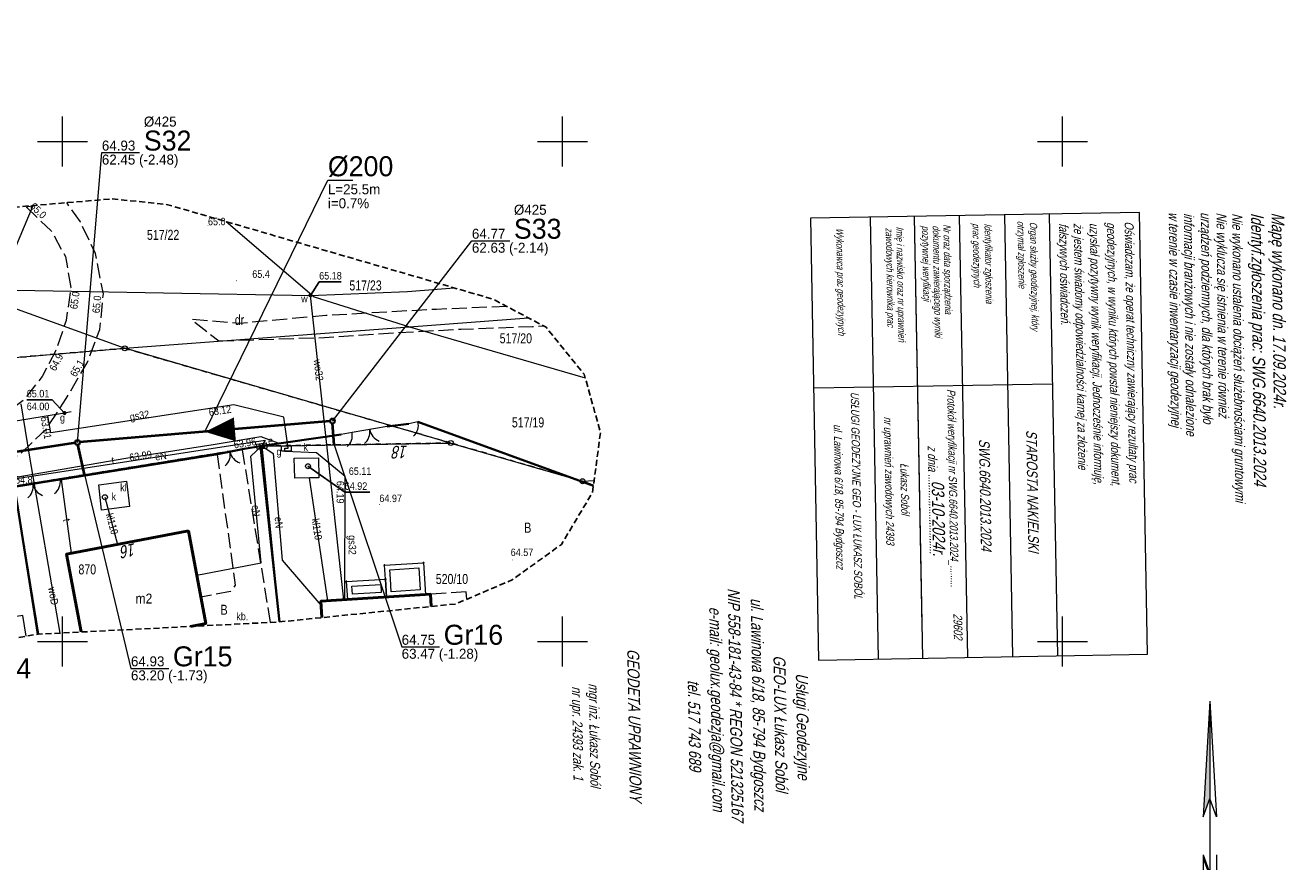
# Model space of a CAD drawing. Header units: metres. Extents: x 6473628 to 6474152, y 5887128 to 5887462.
# Tile 37 of 38: x 6473946 to 6474073, y 5887378 to 5887462. Entities that reach past the tile are written whole.
import ezdxf
from ezdxf.enums import TextEntityAlignment as Align

# ---------------------------------------------------------------- set-up
doc = ezdxf.new("R2010")
doc.units = ezdxf.units.M
doc.header["$MEASUREMENT"] = 0
for name, pattern in [('0.5_0.5', [1, 0.5, -0.5]), ('1.5_0.5', [2, 1.5, -0.5]), ('2', [0.9, 0.6, -0.3]), ('219-500', [0]), ('otob_500', [0]), ('otof_500', [0])]:
    doc.linetypes.add(name, pattern=pattern)
doc.layers.get('0').update_dxf_attribs({"color": 2, "linetype": 'CONTINUOUS', "lineweight": 5})
for name, color, linetype in [('202-punkt graniczny', 7, 'CONTINUOUS'), ('203-punkt graniczny', 7, 'CONTINUOUS'), ('210-oznaczenie konturu użytku gruntowego', 7, 'CONTINUOUS'), ('211-numer działki ewidencyjnej', 7, 'CONTINUOUS'), ('218-kontur użytku gruntowego', 7, 'CONTINUOUS'), ('219-działka ewidencyjna', 7, 'CONTINUOUS'), ('238-Punkt adresowy', 7, 'CONTINUOUS'), ('238-Punkt adresowy budynku', 7, 'CONTINUOUS'), ('312-budynek ewidencyjny', 7, 'CONTINUOUS'), ('312-oznaczenie budynku ewidencyjnego', 7, 'CONTINUOUS'), ('312-oznaczenie budynku ewidencyjnego-Atr117', 7, 'CONTINUOUS'), ('994-Nazwa ulicy', 7, 'CONTINUOUS'), ('996-Tekst dodatkowy mały', 7, 'CONTINUOUS'), ('brama', 7, 'CONTINUOUS'), ('furtka', 7, 'CONTINUOUS'), ('inna budowla', 7, 'CONTINUOUS'), ('jezdnia', 7, 'CONTINUOUS'), ('komora podziemna', 7, 'CONTINUOUS'), ('obszar utwardzony', 7, 'CONTINUOUS'), ('obszar utwardzony-Atr17', 7, 'CONTINUOUS'), ('ogrodzenie trwałe', 7, 'CONTINUOUS'), ('osadnik  szambo', 7, 'CONTINUOUS'), ('osadnik  szambo-Atr17', 7, 'CONTINUOUS'), ('Pieczątka na wyrysie', 7, 'CONTINUOUS'), ('pikieta naturalna', 7, 'CONTINUOUS'), ('pikieta naturalna-Atr2', 7, 'CONTINUOUS'), ('pikieta sztuczna', 7, 'CONTINUOUS'), ('pikieta sztuczna-Atr2', 7, 'CONTINUOUS'), ('przewód elektroenergetyczny podziemny', 7, 'CONTINUOUS'), ('przewód elektroenergetyczny podziemny-Atr1', 7, 'CONTINUOUS'), ('przewód gazowy', 7, 'CONTINUOUS'), ('przewód gazowy-Atr1', 7, 'CONTINUOUS'), ('przewód kanalizacyjny', 7, 'CONTINUOUS'), ('przewód kanalizacyjny-Atr1', 7, 'CONTINUOUS'), ('przewód telekomunikacyjny podziemny', 7, 'CONTINUOUS'), ('przewód telekomunikacyjny podziemny-Atr1', 7, 'CONTINUOUS'), ('przewód wodociągowy', 7, 'CONTINUOUS'), ('przewód wodociągowy-Atr1', 7, 'CONTINUOUS'), ('Punkt budynku', 7, 'CONTINUOUS'), ('rzedna', 7, 'CONTINUOUS'), ('rzedna-Atr2', 7, 'CONTINUOUS'), ('rzedna-Atr3', 7, 'CONTINUOUS'), ('SJ_16_Liczby', 7, 'CONTINUOUS'), ('SJ_27_Wymiary', 7, 'CONTINUOUS'), ('SJ_5_Węzły_1', 7, 'CONTINUOUS'), ('studnia kanalizacyjna', 7, 'CONTINUOUS'), ('studnia kanalizacyjna-Atr17', 7, 'CONTINUOUS'), ('szafa elektroenergetyczna lub kontener', 7, 'CONTINUOUS'), ('szafa elektroenergetyczna lub kontener-Atr17', 7, 'CONTINUOUS'), ('szafa gazowa lub kontener', 7, 'CONTINUOUS'), ('szafa gazowa lub kontener-Atr17', 7, 'CONTINUOUS'), ('taras', 7, 'CONTINUOUS'), ('weranda lub ganek', 7, 'CONTINUOUS'), ('Wstawianie ramki sekcyjnej z opisem', 7, 'CONTINUOUS'), ('właz do komory lub kanału - okrągły', 7, 'CONTINUOUS'), ('właz do komory lub kanału - okrągły-Atr17', 7, 'CONTINUOUS'), ('Zakres', 7, 'CONTINUOUS'), ('zasuwa lub zawór', 7, 'CONTINUOUS'), ('zasuwa lub zawór-Atr17', 7, 'CONTINUOUS'), ('Znak północy', 7, 'CONTINUOUS')]:
    doc.layers.add(name, color=color, linetype=linetype)
for name, color, linetype, lineweight in [('SJ_19_Opis_Pz_1', 7, 'CONTINUOUS', 20), ('SJ_26_Teksty', 7, 'CONTINUOUS', 20), ('SJ_28_Linie_odn', 7, 'CONTINUOUS', 20), ('SJ_8_KS_GRAWITA_1', 34, 'CONTINUOUS', 40), ('SJ_8_KS_PRZYŁĄCZA', 40, 'CONTINUOUS', 40)]:
    doc.layers.add(name, color=color, linetype=linetype, lineweight=lineweight)
doc.styles.add('OPISOWY', font='GOTHIC.TTF')
doc.styles.get("Standard").update_dxf_attribs({"font": 'Working1250', "width": 0.75})
doc.linetypes.add('902-500', pattern='A,3.75,0,[1,ksztalty.shx,S=0.5,R=0,X=0,Y=0],3.75', length=7.5)

# ---------------------------------------------------------------- blocks, each defined once
blk = doc.blocks.new('PUNKTBUD')
at = {"color": 0}
blk.add_circle((0, 0), 0.045, dxfattribs=at)
blk = doc.blocks.new('203')
at = {"linetype": 'Continuous', "lineweight": 0}
h = blk.add_hatch(color=0, dxfattribs=at)
edge = h.paths.add_edge_path()
edge.add_arc((0, 0), 0.045, 0, 360)
blk = doc.blocks.new('202')
at = {"color": 0, "linetype": 'Continuous', "lineweight": 0}
blk.add_circle((0, 0), 0.25, dxfattribs=at)
blk = doc.blocks.new('US25')
at = {"linetype": 'Continuous', "lineweight": 0}
h = blk.add_hatch(color=0, dxfattribs=at)
edge = h.paths.add_edge_path()
edge.add_arc((0, 0), 0.2, 0, 360)
blk = doc.blocks.new('US15')
at = {"color": 0, "linetype": 'Continuous', "lineweight": 13}
blk.add_circle((0, 0), 0.25, dxfattribs=at)
blk = doc.blocks.new('PW01')
at = {"linetype": 'Continuous', "lineweight": 13}
h = blk.add_hatch(color=0, dxfattribs=at)
edge = h.paths.add_edge_path()
edge.add_arc((0, 0), 0.045, 0, 360)
blk = doc.blocks.new('OK02')
at = {"color": 0, "linetype": 'Continuous', "lineweight": 0}
for centre, start, end in [((-1.5, 0), 0, 60), ((1.5, 0), 120, 180)]:
    blk.add_arc(centre, 1.5, start, end, dxfattribs=at)
blk = doc.blocks.new('US18')
at = {"color": 0, "linetype": 'Continuous', "lineweight": 13}
for p, q in [((-0.5, -0.25), (-0.5, 0.25)), ((-0.5, 0.25), (0.5, 0.25)), ((0.5, -0.25), (0.5, 0.25)), ((-0.5, -0.25), (0.5, -0.25))]:
    blk.add_line(p, q, dxfattribs=at)
blk = doc.blocks.new('US20')
at = {"color": 0, "linetype": 'Continuous', "lineweight": 13}
for p, q in [((-0.5, -0.25), (-0.5, 0.25)), ((-0.5, 0.25), (0.5, 0.25)), ((0.5, -0.25), (0.5, 0.25)), ((-0.5, -0.25), (0.5, -0.25))]:
    blk.add_line(p, q, dxfattribs=at)
blk = doc.blocks.new('US22')
at = {"color": 0, "linetype": 'Continuous', "lineweight": 13}
blk.add_circle((0, 0), 0.25, dxfattribs=at)
blk = doc.blocks.new('OK04')
at = {"color": 0, "linetype": 'Continuous', "lineweight": 0}
blk.add_arc((1.5, 0.001), 1.5, 120, 180, dxfattribs=at)
blk = doc.blocks.new('W_POL')
at = {"color": 0, "linetype": 'Continuous', "lineweight": 0}
for p, q in [((0, 13.393), (-0.67, 1.818)), ((0, 13.393), (0, -3.92)), ((0, 13.393), (0.668, 1.818)), ((-0.67, 1.818), (0, 3.636)), ((0.668, 1.818), (0, 3.636)), ((-0.67, -2.007), (-0.67, -5.929)), ((-0.67, -2.007), (0.669, -5.621)), ((-0.67, -2.314), (0.67, -5.929)), ((0.669, -2.007), (0.669, -5.929)), ((0, -3.92), (0, -4.59)), ((0, -4.59), (0, -10.676)), ((-0.755, -6.94), (-0.755, -13.393)), ((0.671, -6.94), (0.671, -13.393))]:
    blk.add_line(p, q, dxfattribs=at)
at = {"color": 0, "linetype": 'Continuous', "lineweight": 0, "extrusion": (0, 0, -1)}
for points in [[(0, 13.393), (0, 3.636), (0.67, 1.818)], [(0, -3.814), (0, -4.122), (0.67, -2.007), (0.67, -2.314)]]:
    blk.add_solid(points, dxfattribs=at)

msp = doc.modelspace()

# ---------------------------------------------------------------- linework, layer by layer
at = {"layer": '218-kontur użytku gruntowego', "color": 3, "linetype": '0.5_0.5', "lineweight": 18, "flags": 128}
for points in [[(6473956.24, 5887429.32), (6473942.88, 5887428.19)], [(6473942.88, 5887428.19), (6473956.24, 5887429.32)], [(6473988.85, 5887419.85), (6473956.24, 5887429.32)], [(6473956.24, 5887429.32), (6473988.85, 5887419.85)], [(6473969.94, 5887419.55), (6473945.21, 5887415.54)], [(6473945.21, 5887415.54), (6473969.94, 5887419.55)], [(6473969.94, 5887419.55), (6473988.85, 5887419.85)], [(6473988.85, 5887419.85), (6473969.94, 5887419.55)], [(6473971.7, 5887401.95), (6473969.94, 5887419.55)], [(6473969.94, 5887419.55), (6473971.7, 5887401.95)], [(6474002.01, 5887416.03), (6473988.85, 5887419.85)], [(6473988.85, 5887419.85), (6474002.01, 5887416.03)], [(6473945.21, 5887415.54), (6473947.61, 5887400.73)], [(6473947.61, 5887400.73), (6473945.21, 5887415.54)], [(6474003.11, 5887415.63), (6474002.01, 5887416.03)], [(6474002.01, 5887416.03), (6474003.11, 5887415.63)]]:
    msp.add_lwpolyline(points, dxfattribs=at)
at = {"layer": '219-działka ewidencyjna', "color": 7, "linetype": '219-500', "lineweight": 18, "flags": 128}
for points in [[(6473966.38, 5887441.99), (6473975.19, 5887434.48)], [(6473941.68, 5887434.6), (6473956.24, 5887429.32)], [(6473975.19, 5887434.48), (6473984.72, 5887431.46)], [(6473956.24, 5887429.32), (6473984.72, 5887431.46)], [(6473984.72, 5887431.46), (6473996.62, 5887432.36)], [(6473984.72, 5887431.46), (6474002.28, 5887426.37)], [(6473942.88, 5887428.19), (6473956.24, 5887429.32)], [(6473988.85, 5887419.85), (6473956.24, 5887429.32)], [(6473969.94, 5887419.55), (6473945.21, 5887415.54)], [(6473969.94, 5887419.55), (6473988.85, 5887419.85)], [(6473969.94, 5887419.55), (6473971.7, 5887401.95)], [(6473988.85, 5887419.85), (6474002.01, 5887416.03)], [(6473945.21, 5887415.54), (6473947.61, 5887400.73)], [(6474002.01, 5887416.03), (6474003.17, 5887416.09)], [(6474003.11, 5887415.63), (6474002.01, 5887416.03)]]:
    msp.add_lwpolyline(points, dxfattribs=at)
at = {"layer": '312-budynek ewidencyjny', "color": 1, "linetype": 'Continuous', "lineweight": 13, "flags": 128}
for points in [[(6474048.68, 5887442.72), (6474049.5, 5887398.55)], [(6474030.78, 5887442.44), (6474031.58, 5887398.23)], [(6474035.18, 5887442.48), (6474036, 5887398.32)], [(6474035.18, 5887442.48), (6474035.94, 5887401.57)], [(6474039.69, 5887442.56), (6474040.5, 5887398.4)], [(6474044.19, 5887442.64), (6474045, 5887398.48)], [(6474048.96, 5887425.72), (6474025.18, 5887425.33)]]:
    msp.add_lwpolyline(points, dxfattribs=at)
at = {"layer": '312-budynek ewidencyjny', "color": 7, "linetype": 'Continuous', "lineweight": 50, "flags": 128}
for points in [[(6473950.41, 5887408.74), (6473962.6, 5887411.05)], [(6473962.6, 5887411.05), (6473964.35, 5887401.79)], [(6473951.88, 5887400.95), (6473950.41, 5887408.74)], [(6473975.83, 5887404.02), (6473986.81, 5887404.72)], [(6473986.81, 5887404.72), (6473986.89, 5887403.5)], [(6473975.95, 5887402.39), (6473975.83, 5887404.02)], [(6473964.35, 5887401.79), (6473962.81, 5887401.5)]]:
    msp.add_lwpolyline(points, dxfattribs=at)
at = {"layer": 'brama', "color": 7, "linetype": 'otob_500', "lineweight": 18, "flags": 128}
for points in [[(6473982.49, 5887421.5), (6473978.97, 5887420.9)], [(6473968.18, 5887419.27), (6473965.35, 5887418.69)], [(6473948.92, 5887416.08), (6473945.2, 5887415.45)]]:
    msp.add_lwpolyline(points, dxfattribs=at)
at = {"layer": 'furtka', "color": 7, "linetype": 'otof_500', "lineweight": 18, "flags": 128}
for points in [[(6473985.56, 5887421.97), (6473984.63, 5887421.76)], [(6473978.97, 5887420.9), (6473977.89, 5887420.7)], [(6473949.8, 5887416.19), (6473948.92, 5887416.08)]]:
    msp.add_lwpolyline(points, dxfattribs=at)
at = {"layer": 'inna budowla', "color": 7, "linetype": 'Continuous', "lineweight": 18, "flags": 128}
msp.add_lwpolyline([(6473946.37, 5887400.53), (6473946.04, 5887402.61), (6473943.08, 5887402.14), (6473943.41, 5887400.05)], dxfattribs=at)
at = {"layer": 'jezdnia', "color": 7, "linetype": '1.5_0.5', "lineweight": 18, "flags": 128}
for points in [[(6473946.41, 5887443.43), (6473948.88, 5887441.07), (6473950.32, 5887438.49), (6473950.84, 5887435.37), (6473950.38, 5887432.11), (6473949.37, 5887429.15), (6473947.98, 5887426.49), (6473946.11, 5887424.13), (6473943.84, 5887422.37), (6473940.76, 5887420.96), (6473916.82, 5887417.41), (6473895.04, 5887414.43), (6473867, 5887409.72), (6473833.05, 5887403.88), (6473805.95, 5887400.1), (6473787.34, 5887397.69), (6473759.2, 5887392.55), (6473739.04, 5887389.64), (6473723, 5887386.38), (6473713.25, 5887385.69), (6473709.65, 5887390.23), (6473706.27, 5887371.52), (6473706.82, 5887372.47), (6473707.25, 5887373.21), (6473707.72, 5887373.93), (6473708.22, 5887374.62), (6473708.75, 5887375.29), (6473709.16, 5887375.76), (6473709.32, 5887375.94), (6473709.92, 5887376.55), (6473710.55, 5887377.14), (6473711.2, 5887377.69), (6473711.88, 5887378.21), (6473712.58, 5887378.7), (6473713.31, 5887379.15), (6473714.06, 5887379.57), (6473724.74, 5887381.88), (6473740.03, 5887385.36), (6473759.56, 5887388.43), (6473787.79, 5887393.03), (6473807.9, 5887395.58), (6473834.09, 5887400.02), (6473867.44, 5887405.76), (6473877.56, 5887406.9), (6473895.49, 5887410.16), (6473917.33, 5887413.45), (6473945.64, 5887418.6), (6473948.37, 5887421.24), (6473950.39, 5887424.29), (6473952.48, 5887427.88), (6473953.76, 5887431.21), (6473954.1, 5887434.77), (6473953.31, 5887438.8), (6473951.8, 5887441.96), (6473950.44, 5887443.89)], [(6473947.47, 5887443.63), (6473946.41, 5887443.43)], [(6473994.44, 5887433.51), (6473987.4, 5887433.22), (6473976.36, 5887432.6), (6473967.73, 5887431.81), (6473962.93, 5887432.2), (6473965.64, 5887430.07)], [(6473965.64, 5887430.07), (6473976.2, 5887430.4), (6473983.12, 5887430.88), (6473989.89, 5887431.24), (6473997.01, 5887431.51), (6473998.1, 5887431.58)]]:
    msp.add_lwpolyline(points, dxfattribs=at)
at = {"layer": 'komora podziemna', "color": 34, "linetype": 'Continuous', "lineweight": 18, "flags": 128}
msp.add_lwpolyline([(6473973.17, 5887418.32), (6473975.62, 5887418.38), (6473975.66, 5887416.37), (6473974.71, 5887416.35), (6473973.26, 5887416.33)], close=True, dxfattribs=at)
at = {"layer": 'obszar utwardzony', "color": 7, "linetype": '1.5_0.5', "lineweight": 18, "flags": 128}
for points in [[(6473970.81, 5887401.91), (6473968.02, 5887419.17), (6473965.48, 5887418.69), (6473967.29, 5887405.62), (6473966.82, 5887404.99), (6473963.85, 5887404.44), (6473964.35, 5887401.79), (6473964.39, 5887401.58)], [(6473990.38, 5887404.96), (6473986.81, 5887404.72), (6473986.89, 5887403.5)], [(6473990.43, 5887404.22), (6473990.38, 5887404.96)]]:
    msp.add_lwpolyline(points, dxfattribs=at)
at = {"layer": 'ogrodzenie trwałe', "color": 7, "linetype": '902-500', "lineweight": 35, "flags": 128}
for points in [[(6473984.63, 5887421.76), (6473982.49, 5887421.5)], [(6474003.1, 5887415.58), (6473985.56, 5887421.97)], [(6473977.89, 5887420.7), (6473969.8, 5887419.52)], [(6473902.85, 5887408.53), (6473912.72, 5887410.11), (6473916.54, 5887410.68), (6473919.07, 5887411.1), (6473927.44, 5887412.57), (6473927.8, 5887412.63), (6473929.07, 5887412.88), (6473929.47, 5887412.89), (6473940.21, 5887414.67), (6473944.14, 5887415.29), (6473945.2, 5887415.45), (6473948.92, 5887416.08), (6473949.8, 5887416.19), (6473965.35, 5887418.69), (6473968.18, 5887419.27), (6473969.8, 5887419.52)], [(6473969.8, 5887419.52), (6473971.72, 5887401.96)], [(6473947.56, 5887400.72), (6473945.2, 5887415.45)]]:
    msp.add_lwpolyline(points, dxfattribs=at)
at = {"layer": 'osadnik  szambo', "color": 34, "linetype": 'Continuous', "lineweight": 18, "flags": 128}
msp.add_lwpolyline([(6473953.64, 5887415.66), (6473956.41, 5887416.02), (6473956.73, 5887413.51), (6473953.92, 5887413.13)], close=True, dxfattribs=at)
at = {"layer": 'Pieczątka na wyrysie', "color": 1, "linetype": 'Continuous', "lineweight": 13, "flags": 128}
msp.add_lwpolyline([(6474057.72, 5887442.92), (6474024.81, 5887442.33), (6474025.61, 5887398.13), (6474058.51, 5887398.72)], close=True, dxfattribs=at)
at = {"layer": 'przewód elektroenergetyczny podziemny', "color": 1, "linetype": 'Continuous', "lineweight": 18, "flags": 128}
for points in [[(6473948.03, 5887416.71), (6473970.27, 5887420.15)], [(6473970.27, 5887420.15), (6473969.94, 5887419.56)], [(6473963.44, 5887406.63), (6473969.89, 5887407.86), (6473968.83, 5887418.54), (6473969.94, 5887419.56)], [(6473969.94, 5887419.56), (6473971.07, 5887418.79), (6473971.97, 5887408.13), (6473975.86, 5887403.62)], [(6473877.04, 5887405.47), (6473918.84, 5887412.25), (6473948.03, 5887416.71)]]:
    msp.add_lwpolyline(points, dxfattribs=at)
at = {"layer": 'przewód gazowy', "color": 40, "linetype": 'Continuous', "lineweight": 18, "flags": 128}
for points in [[(6473950.89, 5887422.97), (6473950.22, 5887422.85), (6473938.97, 5887420.99), (6473930.84, 5887419.66), (6473911.64, 5887416.52), (6473892.43, 5887413.42), (6473873.1, 5887410.23), (6473853.88, 5887407.15), (6473834.61, 5887404.06), (6473815.42, 5887401.1), (6473796.19, 5887398), (6473776.9, 5887394.88), (6473757.78, 5887391.6), (6473738.35, 5887388.34), (6473719.08, 5887385.49), (6473710.46, 5887393.23), (6473705.23, 5887394.35), (6473704.56, 5887394.49)], [(6473972.4, 5887419.32), (6473972.58, 5887419.32), (6473972.14, 5887422.43), (6473967.16, 5887423.67), (6473948.85, 5887420.88), (6473948.56, 5887422.56)], [(6473978.24, 5887404.17), (6473978.29, 5887416.5), (6473975.42, 5887418.87), (6473972.26, 5887419), (6473972.25, 5887419.32), (6473972.4, 5887419.32)]]:
    msp.add_lwpolyline(points, dxfattribs=at)
at = {"layer": 'przewód kanalizacyjny', "color": 34, "linetype": 'Continuous', "lineweight": 18, "flags": 128}
for points in [[(6473976.53, 5887404.06), (6473974.71, 5887416.35)], [(6473954.26, 5887414.43), (6473955.53, 5887409.71)]]:
    msp.add_lwpolyline(points, dxfattribs=at)
at = {"layer": 'przewód telekomunikacyjny podziemny', "color": 30, "linetype": 'Continuous', "lineweight": 18, "flags": 128}
for points in [[(6473941.08, 5887424.78), (6473941.13, 5887425.44), (6473941.76, 5887429.71), (6473942.99, 5887433.91), (6473947.08, 5887443.6)], [(6473945.34, 5887416.44), (6473956.36, 5887418.33), (6473965.09, 5887419.71), (6473969.83, 5887420.51), (6473971.53, 5887419.87)], [(6473950.9, 5887408.83), (6473949.91, 5887416.21)]]:
    msp.add_lwpolyline(points, dxfattribs=at)
at = {"layer": 'przewód wodociągowy', "color": 5, "linetype": 'Continuous', "lineweight": 18, "flags": 128}
for points in [[(6473945.42, 5887435.13), (6473974.8, 5887434.62), (6473984.52, 5887434.99), (6473989.18, 5887435.37)], [(6473978.13, 5887404.17), (6473974.8, 5887434.62)], [(6473945.86, 5887423.76), (6473946.71, 5887418.44), (6473949.74, 5887400.84)]]:
    msp.add_lwpolyline(points, dxfattribs=at)
at = {"layer": 'rzedna-Atr2', "color": 7, "flags": 128}
for points in [[(6473974.8, 5887434.62), (6473975.68, 5887435.97), (6473977.89, 5887435.97)], [(6473950.22, 5887422.85), (6473948.97, 5887424.18), (6473946.44, 5887424.18)], [(6473974.56, 5887417.53), (6473978.23, 5887414.93), (6473980.74, 5887414.93)]]:
    msp.add_lwpolyline(points, dxfattribs=at)
at = {"layer": 'SJ_26_Teksty'}
for p, q in [((6473964.26, 5887420.97), (6473976.55, 5887446.13)), ((6473976.55, 5887446.13), (6473979.05, 5887446.13))]:
    msp.add_line(p, q, dxfattribs=at)
at = {"layer": 'SJ_28_Linie_odn'}
for points in [[(6473951.51, 5887419.9), (6473953.95, 5887448.9), (6473957.73, 5887448.9)], [(6473977.01, 5887422.04), (6473990.95, 5887440.08), (6473994.73, 5887440.08)], [(6473977.18, 5887419.67), (6473983.93, 5887399.47), (6473987.71, 5887399.47)], [(6473952.21, 5887416.71), (6473956.86, 5887397.31), (6473960.64, 5887397.31)]]:
    msp.add_lwpolyline(points, dxfattribs=at)
at = {"layer": 'SJ_5_Węzły_1'}
for centre, radius in [((6473977.01, 5887422.04), 0.266), ((6473977.01, 5887422.04), 0.212), ((6473951.51, 5887419.9), 0.266), ((6473951.51, 5887419.9), 0.212)]:
    msp.add_circle(centre, radius, dxfattribs=at)
at = {"layer": 'SJ_8_KS_GRAWITA_1'}
for p, q in [((6473976.79, 5887422.02), (6473951.72, 5887419.92)), ((6473951.3, 5887419.87), (6473931.02, 5887416.78))]:
    msp.add_line(p, q, dxfattribs=at)
msp.add_lwpolyline([(6473964.26, 5887420.97, 0, 2.4, 0), (6473967.25, 5887421.22, 0, 2.4, 0)], format="xyseb", dxfattribs=at)
at = {"layer": 'SJ_8_KS_PRZYŁĄCZA'}
for p, q in [((6473977.18, 5887419.67), (6473977.02, 5887421.83)), ((6473952.21, 5887416.71), (6473951.56, 5887419.69))]:
    msp.add_line(p, q, dxfattribs=at)
at = {"layer": 'taras', "color": 0, "lineweight": 18}
for p, q in [((6473982.21, 5887407.63), (6473986.11, 5887407.88)), ((6473982.3, 5887406.24), (6473982.21, 5887407.63)), ((6473982.74, 5887407.16), (6473985.64, 5887407.35)), ((6473985.64, 5887407.35), (6473985.78, 5887405.16)), ((6473986.11, 5887407.88), (6473986.31, 5887404.69)), ((6473982.42, 5887404.44), (6473982.3, 5887406.24)), ((6473982.8, 5887406.27), (6473982.74, 5887407.16)), ((6473982.89, 5887404.97), (6473982.8, 5887406.27)), ((6473985.78, 5887405.16), (6473982.89, 5887404.97)), ((6473986.31, 5887404.69), (6473982.42, 5887404.44))]:
    msp.add_line(p, q, dxfattribs=at)
at = {"layer": 'weranda lub ganek', "color": 0, "linetype": 'CONTINUOUS', "lineweight": 18}
for p, q in [((6473978.41, 5887405.99), (6473982.3, 5887406.24)), ((6473978.53, 5887404.19), (6473978.41, 5887405.99)), ((6473982.3, 5887406.24), (6473982.42, 5887404.44)), ((6473978.94, 5887405.52), (6473981.83, 5887405.71)), ((6473979, 5887404.72), (6473978.94, 5887405.52)), ((6473981.89, 5887404.91), (6473979, 5887404.72)), ((6473981.83, 5887405.71), (6473981.89, 5887404.91)), ((6473982.42, 5887404.44), (6473978.53, 5887404.19))]:
    msp.add_line(p, q, dxfattribs=at)
at = {"layer": 'Wstawianie ramki sekcyjnej z opisem', "color": 7, "linetype": 'Continuous', "lineweight": 13, "flags": 128}
for points in [[(6473950, 5887447.5), (6473950, 5887452.5)], [(6474000, 5887447.5), (6474000, 5887452.5)], [(6474050, 5887447.5), (6474050, 5887452.5)], [(6473947.5, 5887450), (6473952.5, 5887450)], [(6473997.5, 5887450), (6474002.5, 5887450)], [(6474047.5, 5887450), (6474052.5, 5887450)], [(6473950, 5887397.5), (6473950, 5887402.5)], [(6474000, 5887397.5), (6474000, 5887402.5)], [(6474050, 5887397.5), (6474050, 5887402.5)], [(6473947.5, 5887400), (6473952.5, 5887400)], [(6473997.5, 5887400), (6474002.5, 5887400)], [(6474047.5, 5887400), (6474052.5, 5887400)]]:
    msp.add_lwpolyline(points, dxfattribs=at)
at = {"layer": 'Zakres', "color": 5, "linetype": '2', "lineweight": 25, "flags": 128}
msp.add_lwpolyline([(6473676.81, 5887213.41), (6473667.74, 5887202.78), (6473659.01, 5887210.45), (6473646.22, 5887197.22), (6473711.04, 5887142.9), (6473724.09, 5887158.77), (6473713.27, 5887167.89), (6473715.19, 5887174.47), (6473715.74, 5887184.78), (6473715.02, 5887190.22), (6473713.69, 5887194.31), (6473713.69, 5887194.33), (6473711.51, 5887200.99), (6473711.05, 5887203.97), (6473710.6, 5887215.32), (6473712.4, 5887257.5), (6473712.5, 5887259.36), (6473715.25, 5887262.64), (6473716.97, 5887268.72), (6473717.54, 5887277.85), (6473718.7, 5887278.96), (6473734.03, 5887282.03), (6473761.49, 5887287.53), (6473786, 5887292.44), (6473816.32, 5887298.52), (6473820.72, 5887299.06), (6473856.75, 5887303.47), (6473865.02, 5887304.48), (6473879.04, 5887305.39), (6473905.86, 5887307.1), (6473929.16, 5887308.6), (6473952.76, 5887310.13), (6474012.11, 5887313.94), (6474012.19, 5887313.95), (6474034, 5887315.47), (6474034.15, 5887315.48), (6474067.2, 5887318.1), (6474070.83, 5887312.27), (6474109.78, 5887315.84), (6474119.74, 5887323.71), (6474125.77, 5887325.76), (6474130.41, 5887330.13), (6474132.82, 5887336.03), (6474132.55, 5887342.4), (6474129.75, 5887353.12), (6474127.58, 5887357.86), (6474123.91, 5887361.57), (6474119.19, 5887363.8), (6474113.99, 5887364.28), (6474112.58, 5887364.16), (6474098.55, 5887363.03), (6474089.61, 5887362.31), (6474048.91, 5887359.22), (6474048.87, 5887359.21), (6474015.96, 5887356.62), (6474003.54, 5887355.64), (6473983.11, 5887354.1), (6473951.21, 5887351.69), (6473913.79, 5887348.86), (6473912.21, 5887362.74), (6473912.21, 5887362.79), (6473909.47, 5887386.25), (6473908.51, 5887394.39), (6473921.49, 5887396.5), (6473947.61, 5887400.73), (6473971.66, 5887401.95), (6473989.34, 5887403.75), (6473994.99, 5887406.17), (6473999.9, 5887409.71), (6474003.01, 5887414.9), (6474003.81, 5887420.89), (6474002.18, 5887426.72), (6473998.38, 5887431.43), (6473993.03, 5887434.25), (6473960.42, 5887443.72), (6473954.98, 5887444.27), (6473941.62, 5887443.14), (6473941.16, 5887443.09), (6473938.74, 5887442.81), (6473932.71, 5887440.75), (6473928.97, 5887437.22), (6473827.76, 5887420.81), (6473827.74, 5887420.8), (6473818.01, 5887419.22), (6473821.59, 5887430.98), (6473827.8, 5887454.06), (6473804.74, 5887461.63), (6473793.55, 5887426.22), (6473796.12, 5887415.68), (6473722.82, 5887403.78), (6473688.63, 5887399.87), (6473687.59, 5887392.13), (6473687.54, 5887391.78), (6473687.03, 5887387.21), (6473674.53, 5887374.58), (6473675.94, 5887343.54), (6473681.38, 5887331.77), (6473680.33, 5887310.02), (6473679.31, 5887290.85), (6473677.82, 5887267.61), (6473677.79, 5887266.94), (6473677.55, 5887254.53), (6473677.46, 5887250.52), (6473677.46, 5887250.48), (6473677.12, 5887232.81), (6473677.12, 5887232.77), (6473676.91, 5887220.36), (6473676.91, 5887220.34), (6473676.81, 5887213.91)], close=True, dxfattribs=at)

# ---------------------------------------------------------------- block references
at = {"layer": '202-punkt graniczny', "color": 7, "linetype": 'Continuous', "lineweight": 18}
for p in [(6473956.24, 5887429.32), (6473988.85, 5887419.85), (6473969.94, 5887419.55), (6474002.01, 5887416.03)]:
    msp.add_blockref('202', p, dxfattribs=at)
at = {"layer": '203-punkt graniczny', "color": 7, "linetype": 'Continuous', "lineweight": 18}
for p in [(6473975.19, 5887434.48), (6473984.72, 5887431.46)]:
    msp.add_blockref('203', p, dxfattribs=at)
at = {"layer": 'brama', "color": 7, "linetype": 'Continuous', "lineweight": 18}
for p, rotation in [((6473980.73, 5887421.2), 189.6729999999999), ((6473966.76, 5887418.98), 191.5819999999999), ((6473947.06, 5887415.76), 189.612)]:
    msp.add_blockref('OK02', p, dxfattribs=dict(at, rotation=rotation))
at = {"layer": 'furtka', "color": 7, "linetype": 'Continuous', "lineweight": 18}
for p, rotation in [((6473985.56, 5887421.97), 192.724), ((6473978.97, 5887420.9), 190.491), ((6473949.8, 5887416.19), 187.1249999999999)]:
    msp.add_blockref('OK04', p, dxfattribs=dict(at, rotation=rotation))
at = {"layer": 'pikieta naturalna', "color": 7, "linetype": 'Continuous', "lineweight": 13}
for p in [(6473946.41, 5887443.43), (6473946.41, 5887443.43), (6473964.56, 5887441.63), (6473950.84, 5887435.37), (6473950.84, 5887435.37), (6473967.41, 5887436.08), (6473954.1, 5887434.77), (6473954.1, 5887434.77), (6473949.37, 5887429.15), (6473949.37, 5887429.15), (6473952.48, 5887427.88), (6473952.48, 5887427.88)]:
    msp.add_blockref('PW01', p, dxfattribs=at)
at = {"layer": 'pikieta sztuczna', "color": 7, "linetype": 'Continuous', "lineweight": 13}
for p in [(6473978.29, 5887416.5), (6473981.69, 5887413.7), (6473995, 5887408.15)]:
    msp.add_blockref('PW01', p, dxfattribs=at)
at = {"layer": 'Punkt budynku', "color": 5, "linetype": 'Continuous', "lineweight": 18}
for p in [(6473962.6, 5887411.05), (6473950.41, 5887408.74), (6473982.21, 5887407.63), (6473986.11, 5887407.88), (6473978.41, 5887405.99), (6473982.3, 5887406.24), (6473986.31, 5887404.69), (6473986.81, 5887404.72), (6473975.83, 5887404.02), (6473978.53, 5887404.19), (6473982.42, 5887404.44), (6473964.35, 5887401.79)]:
    msp.add_blockref('PUNKTBUD', p, dxfattribs=at)
at = {"layer": 'rzedna', "color": 7, "linetype": 'Continuous', "lineweight": 18}
for p in [(6473974.8, 5887434.62), (6473967.16, 5887423.67), (6473948.56, 5887422.56), (6473950.22, 5887422.85), (6473970.27, 5887420.15), (6473956.36, 5887418.33), (6473974.56, 5887417.53), (6473978.29, 5887416.5)]:
    msp.add_blockref('PW01', p, dxfattribs=at)
at = {"layer": 'studnia kanalizacyjna', "color": 34, "linetype": 'Continuous', "lineweight": 18}
msp.add_blockref('US15', (6473954.26, 5887414.43), dxfattribs=at)
at = {"layer": 'szafa elektroenergetyczna lub kontener', "color": 1, "linetype": 'Continuous', "lineweight": 18, "rotation": 7.093999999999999}
msp.add_blockref('US18', (6473969.94, 5887419.56), dxfattribs=at)
at = {"layer": 'szafa gazowa lub kontener', "color": 40, "linetype": 'Continuous', "lineweight": 18, "rotation": 0.9709999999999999}
msp.add_blockref('US20', (6473972.4, 5887419.32), dxfattribs=at)
at = {"layer": 'właz do komory lub kanału - okrągły', "color": 7, "linetype": 'Continuous', "lineweight": 18}
msp.add_blockref('US22', (6473974.56, 5887417.53), dxfattribs=at)
at = {"layer": 'zasuwa lub zawór', "color": 5, "linetype": 'Continuous', "lineweight": 18}
msp.add_blockref('US25', (6473974.8, 5887434.62), dxfattribs=at)
at = {"layer": 'zasuwa lub zawór', "color": 40, "linetype": 'Continuous', "lineweight": 18}
msp.add_blockref('US25', (6473950.22, 5887422.85), dxfattribs=at)
at = {"layer": 'Znak północy', "color": 7, "linetype": 'Continuous', "lineweight": 25}
msp.add_blockref('W_POL', (6474064.73, 5887380.65), dxfattribs=at)

# ---------------------------------------------------------------- texts
at = {"layer": '210-oznaczenie konturu użytku gruntowego', "color": 3, "linetype": 'Continuous', "lineweight": 18, "width": 0.79}
for s, p in [('dr', (6473967.24, 5887431.66)), ('B', (6473996.19, 5887410.88)), ('B', (6473965.82, 5887402.67))]:
    msp.add_text(s, height=1, dxfattribs=at).set_placement(p)
at = {"layer": '211-numer działki ewidencyjnej', "color": 7, "linetype": 'Continuous', "lineweight": 18, "width": 0.79}
for s, p in [('517/22', (6473958.46, 5887440.17)), ('517/23', (6473978.7, 5887435.11)), ('517/20', (6473993.73, 5887429.82)), ('517/19', (6473994.95, 5887421.41)), ('520/10', (6473987.34, 5887405.75))]:
    msp.add_text(s, height=1, dxfattribs=at).set_placement(p)
at = {"layer": '238-Punkt adresowy', "color": 7, "linetype": 'Continuous', "lineweight": 25, "oblique": 15, "width": 0.79}
msp.add_text('18', height=1.25, rotation=181.691, dxfattribs=at).set_placement((6473983.8, 5887419.57), align=Align.CENTER)
at = {"layer": '238-Punkt adresowy budynku', "color": 7, "linetype": 'Continuous', "lineweight": 25, "oblique": 15, "width": 0.79}
msp.add_text('16', height=1.25, rotation=191.534, dxfattribs=at).set_placement((6473956.53, 5887409.7), align=Align.CENTER)
at = {"layer": '312-oznaczenie budynku ewidencyjnego', "color": 7, "linetype": 'Continuous', "lineweight": 18, "width": 0.79}
msp.add_text('870', height=1, dxfattribs=at).set_placement((6473951.61, 5887406.71))
at = {"layer": '312-oznaczenie budynku ewidencyjnego-Atr117', "color": 7, "width": 0.9}
msp.add_text('m2', height=1, dxfattribs=at).set_placement((6473957.32, 5887403.79))
at = {"layer": '994-Nazwa ulicy', "color": 1, "linetype": 'Continuous', "lineweight": 13, "oblique": 15, "width": 0.79}
for s, height, p in [('Imię i nazwisko oraz nr uprawnień', 0.725, (6474033.38, 5887441.5)), ('pozytywnej weryfikacji', 0.725, (6474035.95, 5887441.59)), ('dokumentu zawierającego wyniki', 0.725, (6474037.03, 5887441.61)), ('Nr oraz data sporządzenia', 0.725, (6474038.09, 5887441.73)), ('prac geodezyjnych', 0.725, (6474041.01, 5887441.83)), ('Identyfikator zgłoszenia', 0.725, (6474042.2, 5887441.81)), ('otrzymał zgłoszenie', 0.725, (6474045.5, 5887442.07)), ('Organ służby geodezyjnej, który', 0.725, (6474046.74, 5887441.97)), ('fałszywych oświadczeń.', 0.908, (6474049.66, 5887441.83)), ('że jestem świadomy odpowiedzialności karnej za złożenie', 0.908, (6474051.13, 5887441.83)), ('uzyskał pozytywny wynik weryfikacji. Jednocześnie informuję,', 0.908, (6474052.72, 5887441.86)), ('geodezyjnych, w wyniku których powstał nieniejszy dokument,', 0.908, (6474054.44, 5887441.93)), ('Oświadczam, że operat techniczny zawierający rezultaty prac', 0.908, (6474056.21, 5887442.02)), ('Wykonawca prac geodezyjnych', 0.725, (6474027.37, 5887441.35)), ('zawodowych kierownika prac', 0.725, (6474032.32, 5887441.38)), ('Protokół weryfikacji nr SWG.6640.2013.2024_.........', 0.817, (6474038.47, 5887425.25)), ('USŁUGI GEODEZYJNE GEO - LUX ŁUKASZ SOBÓL', 0.817, (6474028.83, 5887424.96)), ('nr uprawnień zawodowych 24393', 0.817, (6474032.15, 5887422.49)), ('ul. Lawinowa 6/18, 85-794 Bydgoszcz', 0.817, (6474027.13, 5887421.73)), ('SWG.6640.2013.2024', 1.069, (6474041.65, 5887420.24)), ('STAROSTA NAKIELSKI', 1.069, (6474046.37, 5887421.15)), ('z dnia ..............................', 0.908, (6474036.53, 5887419.58)), ('Łukasz Soból', 0.817, (6474033.79, 5887417.84))]:
    msp.add_text(s, height=height, rotation=271.05, dxfattribs=at).set_placement(p)
at = {"layer": '996-Tekst dodatkowy mały', "color": 1, "linetype": 'Continuous', "lineweight": 13, "oblique": 15, "width": 0.79}
for s, p in [('w terenie w czasie inwentaryzacji geodezyjnej', (6474060.63, 5887442.95)), ('informacji branżowych i nie zostały odnalezione', (6474062.14, 5887442.84)), ('urządzeń podziemnych, dla których brak było', (6474063.83, 5887442.94)), ('Nie wyklucza się istnienia w terenie również', (6474065.4, 5887442.9)), ('Nie wykonano ustalenia obciążeń służebnościami gruntowymi', (6474066.97, 5887442.83))]:
    msp.add_text(s, height=1, rotation=270.612, dxfattribs=at).set_placement(p)
at = {"layer": '996-Tekst dodatkowy mały', "color": 7, "linetype": 'Continuous', "lineweight": 13, "oblique": 15, "width": 0.79}
for s, p in [('Identyf.zgłoszenia prac: SWG.6640.2013.2024', (6474068.86, 5887442.88)), ('Mapę wykonano dn. 17.09.2024r.', (6474070.92, 5887442.89))]:
    msp.add_text(s, height=1.25, rotation=270.612, dxfattribs=at).set_placement(p)
at = {"layer": '996-Tekst dodatkowy mały', "color": 7, "linetype": 'Continuous', "lineweight": 25, "oblique": 15, "width": 0.79}
for s, height, rotation, p in [('03-10-2024r.', 1.25, 271.055, (6474036.92, 5887416.08)), ('29602', 0.875, 271.051, (6474039.1, 5887402.78)), ('nr upr. 24393 zak. 1', 1, 271, (6474000.95, 5887395.51))]:
    msp.add_text(s, height=height, rotation=rotation, dxfattribs=at).set_placement(p)
at = {"layer": '996-Tekst dodatkowy mały', "color": 141, "linetype": 'Continuous', "lineweight": 13, "oblique": 15, "width": 0.79}
for s, p in [('NIP 558-181-43-84 * REGON 521325167', (6474016.53, 5887405.33)), ('ul. Lawinowa 6/18, 85-794 Bydgoszcz', (6474018.83, 5887404.34)), ('e-mail: geolux.geodezja@gmail.com', (6474014.68, 5887403.47)), ('tel. 517 743 689', (6474012.53, 5887396.14)), ('Usługi Geodezyjne', (6474023.34, 5887396.83))]:
    msp.add_text(s, height=1.2, rotation=271, dxfattribs=at).set_placement(p)
at = {"layer": '996-Tekst dodatkowy mały', "color": 7, "linetype": 'Continuous', "lineweight": 35, "oblique": 15, "width": 0.79}
for s, height, p in [('GEODETA UPRAWNIONY', 1.2, (6474006.48, 5887399.26)), ('mgr inż. Łukasz Soból', 1, (6474002.63, 5887395.81))]:
    msp.add_text(s, height=height, rotation=271, dxfattribs=at).set_placement(p)
at = {"layer": '996-Tekst dodatkowy mały', "color": 141, "linetype": 'Continuous', "lineweight": 35, "oblique": 15, "width": 0.79}
msp.add_text('GEO-LUX Łukasz Soból', height=1.2, rotation=271, dxfattribs=at).set_placement((6474021.1, 5887398.62))
at = {"layer": 'obszar utwardzony-Atr17', "color": 7, "width": 0.9}
msp.add_text('kb.', height=0.75, dxfattribs=at).set_placement((6473967.39, 5887402.13))
at = {"layer": 'osadnik  szambo-Atr17', "color": 34, "width": 0.9}
msp.add_text('kl', height=0.75, dxfattribs=at).set_placement((6473955.78, 5887415.03))
at = {"layer": 'pikieta naturalna-Atr2', "color": 7, "width": 0.9}
for s, rotation, p in [('65.0', 316.305, (6473946.7, 5887443.43)), ('65.0', 316.305, (6473946.7, 5887443.43)), ('65.0', 81.968, (6473951.49, 5887433.2)), ('65.0', 81.968, (6473951.49, 5887433.2)), ('65.0', 84.544, (6473953.73, 5887432.81)), ('65.0', 84.544, (6473953.73, 5887432.81)), ('64.9', 62.41, (6473949.31, 5887426.98)), ('64.9', 62.41, (6473949.31, 5887426.98)), ('65.1', 59.793, (6473951.36, 5887426.39)), ('65.1', 59.793, (6473951.36, 5887426.39))]:
    msp.add_text(s, height=0.75, rotation=rotation, dxfattribs=at).set_placement(p)
for s, p in [('65.0', (6473964.56, 5887441.63)), ('65.4', (6473968.99, 5887436.37))]:
    msp.add_text(s, height=0.75, dxfattribs=at).set_placement(p)
msp.add_text('64.8', height=0.75, dxfattribs=at).set_placement((6473945.27, 5887416.54), align=Align.TOP_LEFT)
at = {"layer": 'pikieta sztuczna-Atr2', "color": 7, "width": 0.9}
for s, p in [('65.11', (6473978.64, 5887416.66)), ('64.97', (6473981.7, 5887413.94)), ('64.57', (6473994.83, 5887408.54))]:
    msp.add_text(s, height=0.75, dxfattribs=at).set_placement(p)
at = {"layer": 'przewód elektroenergetyczny podziemny-Atr1', "color": 1, "width": 0.9}
for rotation, p in [(8.793, (6473959.27, 5887418.45)), (275.668, (6473969.32, 5887413.65)), (274.826, (6473971.6, 5887412.47))]:
    msp.add_text('eN', height=0.75, rotation=rotation, dxfattribs=at).set_placement(p, align=Align.MIDDLE_LEFT)
at = {"layer": 'przewód gazowy-Atr1', "color": 40, "width": 0.9}
for rotation, p in [(8.664, (6473956.8, 5887422.09)), (269.767, (6473978.63, 5887410.63))]:
    msp.add_text('gs32', height=0.75, rotation=rotation, dxfattribs=at).set_placement(p)
at = {"layer": 'przewód kanalizacyjny-Atr1', "color": 34, "width": 0.9}
for rotation, p in [(285.06, (6473954.7, 5887412.81)), (278.423, (6473975.31, 5887412.3))]:
    msp.add_text('kl110', height=0.75, rotation=rotation, dxfattribs=at).set_placement(p, align=Align.MIDDLE_LEFT)
at = {"layer": 'przewód telekomunikacyjny podziemny-Atr1', "color": 30, "width": 0.9}
for rotation, p in [(9.732, (6473954.92, 5887418.08)), (277.64, (6473950.44, 5887412.27))]:
    msp.add_text('t', height=0.75, rotation=rotation, dxfattribs=at).set_placement(p, align=Align.MIDDLE_LEFT)
at = {"layer": 'przewód wodociągowy-Atr1', "color": 5, "width": 0.9}
for s, rotation, p in [('wo32', 276.241, (6473975.5, 5887428.21)), ('woD', 279.768, (6473948.95, 5887405.44))]:
    msp.add_text(s, height=0.75, rotation=rotation, dxfattribs=at).set_placement(p, align=Align.MIDDLE_LEFT)
at = {"layer": 'rzedna-Atr2', "color": 7, "width": 0.9}
for s, p in [('65.18', (6473975.68, 5887435.98)), ('65.01', (6473946.44, 5887424.19)), ('64.92', (6473978.23, 5887414.94))]:
    msp.add_text(s, height=0.75, dxfattribs=at).set_placement(p, align=Align.BOTTOM_LEFT)
for s, rotation, p in [('63.91', 279.794, (6473948.56, 5887422.56)), ('63.12', 8.664, (6473964.59, 5887423.28))]:
    msp.add_text(s, height=0.75, rotation=rotation, dxfattribs=at).set_placement(p, align=Align.TOP_LEFT)
for s, rotation, p in [('63.96', 8.793, (6473967.14, 5887419.67)), ('63.99', 8.982, (6473956.71, 5887418.39))]:
    msp.add_text(s, height=0.75, rotation=rotation, dxfattribs=at).set_placement(p, align=Align.MIDDLE_LEFT)
msp.add_text('64.19', height=0.75, rotation=269.767, dxfattribs=at).set_placement((6473977.43, 5887416.06))
at = {"layer": 'rzedna-Atr3', "color": 7, "width": 0.9}
msp.add_text('64.00', height=0.75, dxfattribs=at).set_placement((6473946.44, 5887422.91), align=Align.BOTTOM_LEFT)
at = {"layer": 'SJ_16_Liczby', "style": 'OPISOWY'}
for s, p in [('L=25.5m', (6473976.55, 5887444.73)), ('i=0.7%', (6473976.55, 5887443.33))]:
    msp.add_text(s, height=1, dxfattribs=at).set_placement(p)
at = {"layer": 'SJ_19_Opis_Pz_1', "style": 'OPISOWY'}
for s, height, p in [('%%C425', 1, (6473958.15, 5887451.5)), ('S32', 2, (6473958.15, 5887449.1)), ('%%C425', 1, (6473995.15, 5887442.68)), ('S33', 2, (6473995.15, 5887440.28)), ('Gr16', 2, (6473988.13, 5887399.67)), ('Gr15', 2, (6473961.06, 5887397.51)), ('Gr14', 2, (6473940.94, 5887396.3))]:
    msp.add_text(s, height=height, dxfattribs=at).set_placement(p)
at = {"layer": 'SJ_26_Teksty', "style": 'OPISOWY'}
for s, p in [('64.93', (6473953.95, 5887449.1)), ('62.45 (-2.48)', (6473953.95, 5887447.7)), ('64.77', (6473990.95, 5887440.28)), ('62.63 (-2.14)', (6473990.95, 5887438.88)), ('64.75', (6473983.93, 5887399.67)), ('64.93', (6473956.86, 5887397.51)), ('63.47 (-1.28)', (6473983.93, 5887398.27)), ('63.20 (-1.73)', (6473956.86, 5887396.11))]:
    msp.add_text(s, height=1, dxfattribs=at).set_placement(p)
at = {"layer": 'SJ_27_Wymiary', "style": 'OPISOWY'}
msp.add_text('%%C200', height=2, dxfattribs=at).set_placement((6473976.55, 5887446.53))
at = {"layer": 'studnia kanalizacyjna-Atr17', "color": 34, "width": 0.9}
msp.add_text('k', height=0.75, dxfattribs=at).set_placement((6473954.92, 5887414.11))
at = {"layer": 'szafa elektroenergetyczna lub kontener-Atr17', "color": 1, "width": 0.9}
msp.add_text('e', height=0.75, dxfattribs=at).set_placement((6473970.57, 5887419.7))
at = {"layer": 'szafa gazowa lub kontener-Atr17', "color": 40, "width": 0.9}
msp.add_text('g', height=0.75, dxfattribs=at).set_placement((6473971.41, 5887418.61))
at = {"layer": 'właz do komory lub kanału - okrągły-Atr17', "color": 7, "width": 0.9}
msp.add_text('k', height=0.75, dxfattribs=at).set_placement((6473974.1, 5887419.06))
at = {"layer": 'zasuwa lub zawór-Atr17', "color": 5, "width": 0.9}
msp.add_text('w', height=0.75, dxfattribs=at).set_placement((6473973.88, 5887433.91))
at = {"layer": 'zasuwa lub zawór-Atr17', "color": 40, "width": 0.9}
msp.add_text('g', height=0.75, dxfattribs=at).set_placement((6473949.76, 5887422.01))

doc.saveas('drawing.dxf')
